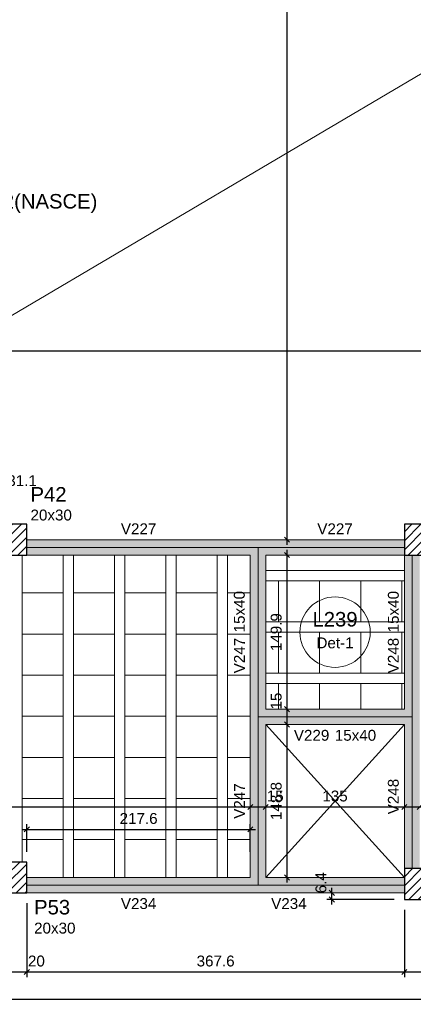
# Model space of a CAD drawing. Header units: millimetres. Extents: x 0 to 119, y 0 to 84.
# Tile 8 of 42: x 30 to 38, y 30 to 49. Entities that reach past the tile are written whole.
import ezdxf

# ---------------------------------------------------------------- set-up
doc = ezdxf.new("R2010")
doc.units = ezdxf.units.MM
doc.header["$MEASUREMENT"] = 0
doc.linetypes.add('NULL', pattern=[0])
doc.layers.get('0').update_dxf_attribs({"lineweight": 18})
for name, color, linetype, lineweight in [('FO-Aberturas', 7, 'Continuous', 5), ('FO-Cotas', 5, 'Continuous', 5), ('FO-Eixos', 5, 'Continuous', 5), ('FO-Hachura pilar que passa', 19, 'Continuous', 5), ('FO-Hachura viga', 43, 'Continuous', 5), ('FO-Hachuras das lajes', 1, 'Continuous', 20), ('FO-Pilares', 4, 'Continuous', 30), ('FO-Textos das lajes', 3, 'Continuous', 20), ('FO-Textos das vigas', 7, 'Continuous', 5), ('FO-Textos dos pilares', 7, 'Continuous', 5), ('FO-Vigas', 1, 'Continuous', 20)]:
    doc.layers.add(name, color=color, linetype=linetype, lineweight=lineweight)
doc.styles.add('Arial', font='txt')
doc.dimstyles.new('UM_50.000000', dxfattribs={"dimtxt": 0.18, "dimasz": 0.1, "dimexe": 0.1, "dimexo": 0.2, "dimgap": 0, "dimtad": 1, "dimtih": 1, "dimtoh": 1, "dimdec": 1, "dimlfac": 50, "dimzin": 0, "dimdsep": 46, "dimtxsty": 'Standard', "dimcen": 0.09, "dimdle": 0.1, "dimadec": 1, "dimazin": 2, "dimtfac": 1, "dimtdec": 4, "dimtofl": 0, "dimtmove": 0, "dimatfit": 3, "dimfxl": 1, "dimtolj": 1, "dimarcsym": 0})

# ---------------------------------------------------------------- blocks, each defined once
blk = doc.blocks.new('_Oblique')
at = {"color": 0, "linetype": 'ByBlock', "lineweight": -2}
blk.add_line((-0.5, -0.5), (0.5, 0.5), dxfattribs=at)
blk = doc.blocks.new('*D26')
at = {"layer": 'Defpoints', "color": 0}
for p in [(30.021, 31.981), (30.421, 31.981), (30.421, 30.441)]:
    blk.add_point(p, dxfattribs=at)
at = {"layer": 'FO-Cotas', "color": 0, "lineweight": -2}
for p, q in [((30.021, 31.781), (30.021, 30.341)), ((30.421, 31.781), (30.421, 30.341)), ((29.921, 30.441), (30.521, 30.441))]:
    blk.add_line(p, q, dxfattribs=at)
at = {"layer": 'FO-Cotas', "color": 0, "lineweight": -2, "xscale": 0.1, "yscale": 0.1, "zscale": 0.1, "rotation": 180}
blk.add_blockref('_Oblique', (30.021, 30.441), dxfattribs=at)
at = {"layer": 'FO-Cotas', "color": 0, "lineweight": -2, "xscale": 0.1, "yscale": 0.1, "zscale": 0.1}
blk.add_blockref('_Oblique', (30.421, 30.441), dxfattribs=at)
at = {"layer": 'FO-Cotas', "color": 7, "insert": (30.607, 30.653), "char_height": 0.2118, "attachment_point": 5, "rotation": 0.0057, "style": 'Arial'}
blk.add_mtext('\\A1;20', dxfattribs=at)
blk = doc.blocks.new('*D27')
at = {"layer": 'Defpoints', "color": 0}
for p in [(30.421, 31.981), (37.774, 31.853), (37.774, 30.441)]:
    blk.add_point(p, dxfattribs=at)
at = {"layer": 'FO-Cotas', "color": 0, "lineweight": -2}
for p, q in [((30.421, 31.781), (30.421, 30.341)), ((37.774, 31.653), (37.774, 30.341)), ((30.321, 30.441), (37.874, 30.441))]:
    blk.add_line(p, q, dxfattribs=at)
at = {"layer": 'FO-Cotas', "color": 0, "lineweight": -2, "xscale": 0.1, "yscale": 0.1, "zscale": 0.1, "rotation": 180}
blk.add_blockref('_Oblique', (30.421, 30.441), dxfattribs=at)
at = {"layer": 'FO-Cotas', "color": 0, "lineweight": -2, "xscale": 0.1, "yscale": 0.1, "zscale": 0.1}
blk.add_blockref('_Oblique', (37.774, 30.441), dxfattribs=at)
at = {"layer": 'FO-Cotas', "color": 7, "insert": (34.098, 30.653), "char_height": 0.2118, "attachment_point": 5, "style": 'Arial'}
blk.add_mtext('\\A1;367.6', dxfattribs=at)
blk = doc.blocks.new('*D28')
at = {"layer": 'Defpoints', "color": 0}
for p in [(37.774, 31.853), (38.174, 31.853), (38.174, 30.441)]:
    blk.add_point(p, dxfattribs=at)
at = {"layer": 'FO-Cotas', "color": 0, "lineweight": -2}
for p, q in [((37.774, 31.653), (37.774, 30.341)), ((38.174, 31.653), (38.174, 30.341)), ((37.674, 30.441), (38.274, 30.441))]:
    blk.add_line(p, q, dxfattribs=at)
at = {"layer": 'FO-Cotas', "color": 0, "lineweight": -2, "xscale": 0.1, "yscale": 0.1, "zscale": 0.1, "rotation": 180}
blk.add_blockref('_Oblique', (37.774, 30.441), dxfattribs=at)
at = {"layer": 'FO-Cotas', "color": 0, "lineweight": -2, "xscale": 0.1, "yscale": 0.1, "zscale": 0.1}
blk.add_blockref('_Oblique', (38.174, 30.441), dxfattribs=at)
at = {"layer": 'FO-Cotas', "color": 7, "insert": (38.359, 30.653), "char_height": 0.2118, "attachment_point": 5, "rotation": 0.0057, "style": 'Arial'}
blk.add_mtext('\\A1;20', dxfattribs=at)
blk = doc.blocks.new('*D40')
at = {"layer": 'Defpoints', "color": 0}
for p in [(10.937, 32.496), (80.237, 31.853), (80.237, 29.912)]:
    blk.add_point(p, dxfattribs=at)
at = {"layer": 'FO-Cotas', "color": 0, "lineweight": -2}
for p, q in [((10.937, 32.296), (10.937, 29.812)), ((80.237, 31.653), (80.237, 29.812)), ((10.837, 29.912), (80.337, 29.912))]:
    blk.add_line(p, q, dxfattribs=at)
at = {"layer": 'FO-Cotas', "color": 0, "lineweight": -2, "xscale": 0.1, "yscale": 0.1, "zscale": 0.1, "rotation": 180}
blk.add_blockref('_Oblique', (10.937, 29.912), dxfattribs=at)
at = {"layer": 'FO-Cotas', "color": 0, "lineweight": -2, "xscale": 0.1, "yscale": 0.1, "zscale": 0.1}
blk.add_blockref('_Oblique', (80.237, 29.912), dxfattribs=at)
at = {"layer": 'FO-Cotas', "color": 7, "insert": (45.587, 30.124), "char_height": 0.2118, "attachment_point": 5, "style": 'Arial'}
blk.add_mtext('\\A1;3465', dxfattribs=at)
blk = doc.blocks.new('*D41')
at = {"layer": 'Defpoints', "color": 0}
for p in [(36.362, 31.981), (36.362, 31.981), (37.774, 31.853)]:
    blk.add_point(p, dxfattribs=at)
at = {"layer": 'FO-Cotas', "color": 0, "lineweight": -2}
for p, q in [((36.362, 31.753), (36.362, 32.081)), ((37.574, 31.853), (36.262, 31.853))]:
    blk.add_line(p, q, dxfattribs=at)
at = {"layer": 'FO-Cotas', "color": 0, "lineweight": -2, "xscale": 0.1, "yscale": 0.1, "zscale": 0.1}
for p, rotation in [((36.362, 31.981), 90), ((36.362, 31.853), 270)]:
    blk.add_blockref('_Oblique', p, dxfattribs=dict(at, rotation=rotation))
at = {"layer": 'FO-Cotas', "color": 7, "insert": (36.15, 32.178), "char_height": 0.2118, "attachment_point": 5, "rotation": 90, "style": 'Arial'}
blk.add_mtext('\\A1;6.4', dxfattribs=at)
blk = doc.blocks.new('*D81')
at = {"layer": 'Defpoints', "color": 0}
for p in [(23.68, 33.653), (34.774, 33.653), (34.774, 33.653)]:
    blk.add_point(p, dxfattribs=at)
at = {"layer": 'FO-Cotas', "color": 0, "lineweight": -2}
blk.add_line((23.58, 33.653), (34.874, 33.653), dxfattribs=at)
at = {"layer": 'FO-Cotas', "color": 0, "lineweight": -2, "xscale": 0.1, "yscale": 0.1, "zscale": 0.1, "rotation": 180}
blk.add_blockref('_Oblique', (23.68, 33.653), dxfattribs=at)
at = {"layer": 'FO-Cotas', "color": 0, "lineweight": -2, "xscale": 0.1, "yscale": 0.1, "zscale": 0.1}
blk.add_blockref('_Oblique', (34.774, 33.653), dxfattribs=at)
at = {"layer": 'FO-Cotas', "color": 7, "insert": (29.227, 33.865), "char_height": 0.2118, "attachment_point": 5, "rotation": 0.0057, "style": 'Arial'}
blk.add_mtext('\\A1;554.7', dxfattribs=at)
blk = doc.blocks.new('*D82')
at = {"layer": 'Defpoints', "color": 0}
for p in [(34.774, 33.653), (35.074, 33.653), (35.074, 33.653)]:
    blk.add_point(p, dxfattribs=at)
at = {"layer": 'FO-Cotas', "color": 0, "lineweight": -2}
blk.add_line((34.674, 33.653), (35.174, 33.653), dxfattribs=at)
at = {"layer": 'FO-Cotas', "color": 0, "lineweight": -2, "xscale": 0.1, "yscale": 0.1, "zscale": 0.1, "rotation": 180}
blk.add_blockref('_Oblique', (34.774, 33.653), dxfattribs=at)
at = {"layer": 'FO-Cotas', "color": 0, "lineweight": -2, "xscale": 0.1, "yscale": 0.1, "zscale": 0.1}
blk.add_blockref('_Oblique', (35.074, 33.653), dxfattribs=at)
at = {"layer": 'FO-Cotas', "color": 7, "insert": (35.259, 33.865), "char_height": 0.2118, "attachment_point": 5, "rotation": 0.0057, "style": 'Arial'}
blk.add_mtext('\\A1;15', dxfattribs=at)
blk = doc.blocks.new('*D83')
at = {"layer": 'Defpoints', "color": 0}
for p in [(35.074, 33.653), (37.774, 33.653), (37.774, 33.653)]:
    blk.add_point(p, dxfattribs=at)
at = {"layer": 'FO-Cotas', "color": 0, "lineweight": -2}
blk.add_line((34.974, 33.653), (37.874, 33.653), dxfattribs=at)
at = {"layer": 'FO-Cotas', "color": 0, "lineweight": -2, "xscale": 0.1, "yscale": 0.1, "zscale": 0.1, "rotation": 180}
blk.add_blockref('_Oblique', (35.074, 33.653), dxfattribs=at)
at = {"layer": 'FO-Cotas', "color": 0, "lineweight": -2, "xscale": 0.1, "yscale": 0.1, "zscale": 0.1}
blk.add_blockref('_Oblique', (37.774, 33.653), dxfattribs=at)
at = {"layer": 'FO-Cotas', "color": 7, "insert": (36.424, 33.865), "char_height": 0.2118, "attachment_point": 5, "rotation": 0.0057, "style": 'Arial'}
blk.add_mtext('\\A1;135', dxfattribs=at)
blk = doc.blocks.new('*D84')
at = {"layer": 'Defpoints', "color": 0}
for p in [(37.774, 33.653), (38.074, 33.653), (38.074, 33.653)]:
    blk.add_point(p, dxfattribs=at)
at = {"layer": 'FO-Cotas', "color": 0, "lineweight": -2}
blk.add_line((37.674, 33.653), (38.174, 33.653), dxfattribs=at)
at = {"layer": 'FO-Cotas', "color": 0, "lineweight": -2, "xscale": 0.1, "yscale": 0.1, "zscale": 0.1, "rotation": 180}
blk.add_blockref('_Oblique', (37.774, 33.653), dxfattribs=at)
at = {"layer": 'FO-Cotas', "color": 0, "lineweight": -2, "xscale": 0.1, "yscale": 0.1, "zscale": 0.1}
blk.add_blockref('_Oblique', (38.074, 33.653), dxfattribs=at)
at = {"layer": 'FO-Cotas', "color": 7, "insert": (38.259, 33.865), "char_height": 0.2118, "attachment_point": 5, "rotation": 0.0057, "style": 'Arial'}
blk.add_mtext('\\A1;15', dxfattribs=at)
blk = doc.blocks.new('*D105')
at = {"layer": 'Defpoints', "color": 0}
for p in [(29.4, 42.533), (66.197, 42.533), (66.197, 42.533)]:
    blk.add_point(p, dxfattribs=at)
at = {"layer": 'FO-Cotas', "color": 0, "lineweight": -2}
blk.add_line((29.3, 42.533), (66.297, 42.533), dxfattribs=at)
at = {"layer": 'FO-Cotas', "color": 0, "lineweight": -2, "xscale": 0.1, "yscale": 0.1, "zscale": 0.1, "rotation": 180}
blk.add_blockref('_Oblique', (29.4, 42.533), dxfattribs=at)
at = {"layer": 'FO-Cotas', "color": 0, "lineweight": -2, "xscale": 0.1, "yscale": 0.1, "zscale": 0.1}
blk.add_blockref('_Oblique', (66.197, 42.533), dxfattribs=at)
at = {"layer": 'FO-Cotas', "color": 7, "insert": (47.798, 42.745), "char_height": 0.2118, "attachment_point": 5, "rotation": 0.0057, "style": 'Arial'}
blk.add_mtext('\\A1;1839.8', dxfattribs=at)
blk = doc.blocks.new('*D191')
at = {"layer": 'Defpoints', "color": 0}
for p in [(35.49, 35.257), (35.49, 35.257), (35.49, 32.281)]:
    blk.add_point(p, dxfattribs=at)
at = {"layer": 'FO-Cotas', "color": 0, "lineweight": -2}
blk.add_line((35.49, 32.181), (35.49, 35.357), dxfattribs=at)
at = {"layer": 'FO-Cotas', "color": 0, "lineweight": -2, "xscale": 0.1, "yscale": 0.1, "zscale": 0.1}
for p, rotation in [((35.49, 35.257), 90), ((35.49, 32.281), 270)]:
    blk.add_blockref('_Oblique', p, dxfattribs=dict(at, rotation=rotation))
at = {"layer": 'FO-Cotas', "color": 7, "insert": (35.278, 33.769), "char_height": 0.2118, "attachment_point": 5, "rotation": 90, "style": 'Arial'}
blk.add_mtext('\\A1;148.8', dxfattribs=at)
blk = doc.blocks.new('*D192')
at = {"layer": 'Defpoints', "color": 0}
for p in [(35.49, 35.557), (35.49, 35.557), (35.49, 35.257)]:
    blk.add_point(p, dxfattribs=at)
at = {"layer": 'FO-Cotas', "color": 0, "lineweight": -2}
blk.add_line((35.49, 35.157), (35.49, 35.657), dxfattribs=at)
at = {"layer": 'FO-Cotas', "color": 0, "lineweight": -2, "xscale": 0.1, "yscale": 0.1, "zscale": 0.1}
for p, rotation in [((35.49, 35.557), 90), ((35.49, 35.257), 270)]:
    blk.add_blockref('_Oblique', p, dxfattribs=dict(at, rotation=rotation))
at = {"layer": 'FO-Cotas', "color": 7, "insert": (35.278, 35.714), "char_height": 0.2118, "attachment_point": 5, "rotation": 90, "style": 'Arial'}
blk.add_mtext('\\A1;15', dxfattribs=at)
blk = doc.blocks.new('*D193')
at = {"layer": 'Defpoints', "color": 0}
for p in [(35.49, 38.556), (35.49, 38.556), (35.49, 35.557)]:
    blk.add_point(p, dxfattribs=at)
at = {"layer": 'FO-Cotas', "color": 0, "lineweight": -2}
blk.add_line((35.49, 35.457), (35.49, 38.656), dxfattribs=at)
at = {"layer": 'FO-Cotas', "color": 0, "lineweight": -2, "xscale": 0.1, "yscale": 0.1, "zscale": 0.1}
for p, rotation in [((35.49, 38.556), 90), ((35.49, 35.557), 270)]:
    blk.add_blockref('_Oblique', p, dxfattribs=dict(at, rotation=rotation))
at = {"layer": 'FO-Cotas', "color": 7, "insert": (35.278, 37.056), "char_height": 0.2118, "attachment_point": 5, "rotation": 90, "style": 'Arial'}
blk.add_mtext('\\A1;149.9', dxfattribs=at)
blk = doc.blocks.new('*D194')
at = {"layer": 'Defpoints', "color": 0}
for p in [(35.49, 66.746), (35.49, 66.746), (35.49, 38.856)]:
    blk.add_point(p, dxfattribs=at)
at = {"layer": 'FO-Cotas', "color": 0, "lineweight": -2}
blk.add_line((35.49, 38.756), (35.49, 66.846), dxfattribs=at)
at = {"layer": 'FO-Cotas', "color": 0, "lineweight": -2, "xscale": 0.1, "yscale": 0.1, "zscale": 0.1}
for p, rotation in [((35.49, 66.746), 90), ((35.49, 38.856), 270)]:
    blk.add_blockref('_Oblique', p, dxfattribs=dict(at, rotation=rotation))
at = {"layer": 'FO-Cotas', "color": 7, "insert": (35.278, 52.801), "char_height": 0.2118, "attachment_point": 5, "rotation": 90, "style": 'Arial'}
blk.add_mtext('\\A1;1394.5', dxfattribs=at)
blk = doc.blocks.new('*D244')
at = {"layer": 'Defpoints', "color": 0}
for p in [(29.4, 39.791), (29.4, 39.156), (30.021, 39.156)]:
    blk.add_point(p, dxfattribs=at)
at = {"layer": 'FO-Cotas', "color": 0, "lineweight": -2}
for p, q in [((29.4, 39.356), (29.4, 39.891)), ((30.021, 39.356), (30.021, 39.891)), ((30.121, 39.791), (29.3, 39.791))]:
    blk.add_line(p, q, dxfattribs=at)
at = {"layer": 'FO-Cotas', "color": 0, "lineweight": -2, "xscale": 0.1, "yscale": 0.1, "zscale": 0.1, "rotation": 180}
blk.add_blockref('_Oblique', (29.4, 39.791), dxfattribs=at)
at = {"layer": 'FO-Cotas', "color": 0, "lineweight": -2, "xscale": 0.1, "yscale": 0.1, "zscale": 0.1}
blk.add_blockref('_Oblique', (30.021, 39.791), dxfattribs=at)
at = {"layer": 'FO-Cotas', "color": 7, "insert": (30.327, 40.003), "char_height": 0.2118, "attachment_point": 5, "rotation": 0.0057, "style": 'Arial'}
blk.add_mtext('\\A1;31.1', dxfattribs=at)
blk = doc.blocks.new('*D248')
at = {"layer": 'Defpoints', "color": 0}
for p in [(34.774, 33.216), (30.421, 32.581), (34.774, 32.581)]:
    blk.add_point(p, dxfattribs=at)
at = {"layer": 'FO-Cotas', "color": 0, "lineweight": -2}
for p, q in [((30.321, 33.216), (34.874, 33.216)), ((30.421, 32.781), (30.421, 33.316)), ((34.774, 32.781), (34.774, 33.316))]:
    blk.add_line(p, q, dxfattribs=at)
at = {"layer": 'FO-Cotas', "color": 0, "lineweight": -2, "xscale": 0.1, "yscale": 0.1, "zscale": 0.1, "rotation": 180}
blk.add_blockref('_Oblique', (30.421, 33.216), dxfattribs=at)
at = {"layer": 'FO-Cotas', "color": 0, "lineweight": -2, "xscale": 0.1, "yscale": 0.1, "zscale": 0.1}
blk.add_blockref('_Oblique', (34.774, 33.216), dxfattribs=at)
at = {"layer": 'FO-Cotas', "color": 7, "insert": (32.598, 33.428), "char_height": 0.2118, "attachment_point": 5, "rotation": 0.0057, "style": 'Arial'}
blk.add_mtext('\\A1;217.6', dxfattribs=at)

msp = doc.modelspace()

# ---------------------------------------------------------------- hatches: boundary and pattern name
at = {"layer": 'FO-Hachura pilar que passa', "linetype": 'Continuous'}
h = msp.add_hatch(dxfattribs=at)
h.set_pattern_fill('ANSI31', color=19, style=0)
h.paths.add_polyline_path([(30.0212, 38.5555), (30.2212, 38.5555), (30.4212, 38.5555), (30.4212, 38.8555), (30.4212, 39.1555), (30.2212, 39.1555), (30.0212, 39.1555), (30.0212, 38.8555)])
h = msp.add_hatch(dxfattribs=at)
h.set_pattern_fill('ANSI31', color=19, style=0)
h.paths.add_polyline_path([(37.774, 38.5555), (37.974, 38.5555), (38.174, 38.5555), (38.174, 38.8555), (38.174, 39.1555), (37.974, 39.1555), (37.774, 39.1555), (37.774, 38.8555)])
h = msp.add_hatch(dxfattribs=at)
h.set_pattern_fill('ANSI31', color=19, style=0)
h.paths.add_polyline_path([(30.0212, 31.9809), (30.2212, 31.9809), (30.4212, 31.9809), (30.4212, 32.2809), (30.4212, 32.5809), (30.2212, 32.5809), (30.0212, 32.5809), (30.0212, 32.2809)])
h = msp.add_hatch(dxfattribs=at)
h.set_pattern_fill('ANSI31', color=19, style=0)
h.paths.add_polyline_path([(37.774, 31.8533), (37.974, 31.8533), (38.174, 31.8533), (38.174, 32.1533), (38.174, 32.4533), (37.974, 32.4533), (37.774, 32.4533), (37.774, 32.1533)])
at = {"layer": 'FO-Hachura viga', "linetype": 'Continuous'}
for points in [[(34.924, 38.7057), (34.924, 38.7057), (34.924, 38.8557), (30.4212, 38.8557), (30.4212, 38.5557), (34.7742, 38.5557), (34.924, 38.7057)], [(37.774, 38.8557), (37.774, 38.8557), (34.924, 38.8557), (34.924, 38.7057), (35.074, 38.5557), (37.774, 38.5557), (37.774, 38.8557)], [(35.074, 35.5567), (35.074, 35.5567), (35.074, 38.5557), (34.924, 38.7057), (34.7742, 38.5557), (34.7742, 35.4067), (34.924, 35.4067), (35.074, 35.5567)], [(38.074, 38.5557), (38.074, 38.5557), (37.774, 38.5557), (37.774, 35.5567), (37.924, 35.4067), (38.074, 35.4067), (38.074, 38.5557)], [(37.924, 35.4067), (37.924, 35.4067), (37.774, 35.5567), (35.074, 35.5567), (34.924, 35.4067), (35.074, 35.2567), (37.774, 35.2567), (37.924, 35.4067)], [(35.074, 32.2809), (35.074, 32.2809), (35.074, 35.2567), (34.924, 35.4067), (34.7742, 35.4067), (34.7742, 32.2809), (34.924, 32.1309), (35.074, 32.2809)], [(38.0742, 35.4067), (38.0742, 35.4067), (37.924, 35.4067), (37.774, 35.2567), (37.774, 32.4533), (38.0742, 32.4533), (38.0742, 35.4067)], [(34.924, 32.1309), (34.924, 32.1309), (34.7742, 32.2809), (30.4212, 32.2809), (30.4212, 31.9809), (34.924, 31.9809), (34.924, 32.1309)], [(37.774, 32.2809), (37.774, 32.2809), (35.074, 32.2809), (34.924, 32.1309), (34.924, 31.9809), (37.774, 31.9809), (37.774, 32.2809)]]:
    msp.add_hatch(color=43, dxfattribs=at).paths.add_polyline_path(points)

# ---------------------------------------------------------------- linework, layer by layer
at = {"layer": 'FO-Aberturas'}
for p, q in [((29.4, 42.7945), (66.14, 64.4595)), ((37.774, 35.2565), (35.074, 32.2805)), ((35.074, 35.2565), (37.774, 32.2805))]:
    msp.add_line(p, q, dxfattribs=at)
at = {"layer": 'FO-Eixos'}
for p, q in [((30.4212, 38.7055), (34.924, 38.7055)), ((34.924, 35.4067), (34.924, 38.7055)), ((34.924, 38.7055), (37.774, 38.7055)), ((37.924, 35.4067), (37.924, 38.5555)), ((34.924, 35.4067), (37.924, 35.4067)), ((34.924, 32.1309), (34.924, 35.4067)), ((37.924, 32.4533), (37.924, 35.4067)), ((30.4212, 32.1309), (34.924, 32.1309)), ((34.924, 32.1309), (37.774, 32.1309))]:
    msp.add_line(p, q, dxfattribs=at)
for points in [[(30.327, 38.5555), (30.327, 37.8185), (31.127, 37.8185), (31.127, 38.5555)], [(31.327, 38.5555), (31.327, 37.8185), (32.127, 37.8185), (32.127, 38.5555)], [(32.327, 38.5555), (32.327, 37.8185), (33.127, 37.8185), (33.127, 38.5555)], [(33.327, 38.5555), (33.327, 37.8185), (34.127, 37.8185), (34.127, 38.5555)], [(34.327, 38.5555), (34.327, 37.8185), (34.774, 37.8185)], [(34.774, 37.8185), (34.327, 37.8185), (34.327, 37.0185), (34.774, 37.0185)], [(34.774, 37.0185), (34.327, 37.0185), (34.327, 36.2185), (34.774, 36.2185)], [(34.774, 36.2185), (34.327, 36.2185), (34.327, 35.4185), (34.774, 35.4185)], [(36.124, 35.5565), (36.124, 36.0565), (35.324, 36.0565), (35.324, 35.5565)], [(36.924, 35.5565), (36.924, 36.0565), (36.124, 36.0565), (36.124, 35.5565)], [(37.724, 35.5565), (37.724, 36.0565), (36.924, 36.0565), (36.924, 35.5565)], [(34.774, 35.4185), (34.327, 35.4185), (34.327, 34.6185), (34.774, 34.6185)], [(34.774, 34.6185), (34.327, 34.6185), (34.327, 33.8185), (34.774, 33.8185)], [(34.774, 33.8185), (34.327, 33.8185), (34.327, 33.0185), (34.774, 33.0185)], [(31.127, 32.2805), (31.127, 33.0185), (30.327, 33.0185), (30.327, 32.5805)], [(32.127, 32.2805), (32.127, 33.0185), (31.327, 33.0185), (31.327, 32.2805)], [(33.127, 32.2805), (33.127, 33.0185), (32.327, 33.0185), (32.327, 32.2805)], [(34.127, 32.2805), (34.127, 33.0185), (33.327, 33.0185), (33.327, 32.2805)], [(34.774, 33.0185), (34.327, 33.0185), (34.327, 32.2805)]]:
    msp.add_lwpolyline(points, dxfattribs=at)
for points in [[(35.324, 37.2565), (36.124, 37.2565), (36.124, 38.0565), (35.324, 38.0565), (35.324, 37.2565)], [(36.124, 37.2565), (36.924, 37.2565), (36.924, 38.0565), (36.124, 38.0565), (36.124, 37.2565)], [(36.924, 37.2565), (37.724, 37.2565), (37.724, 38.0565), (36.924, 38.0565), (36.924, 37.2565)], [(31.127, 37.0185), (31.127, 37.8185), (30.327, 37.8185), (30.327, 37.0185), (31.127, 37.0185)], [(32.127, 37.0185), (32.127, 37.8185), (31.327, 37.8185), (31.327, 37.0185), (32.127, 37.0185)], [(33.127, 37.0185), (33.127, 37.8185), (32.327, 37.8185), (32.327, 37.0185), (33.127, 37.0185)], [(34.127, 37.0185), (34.127, 37.8185), (33.327, 37.8185), (33.327, 37.0185), (34.127, 37.0185)], [(31.127, 36.2185), (31.127, 37.0185), (30.327, 37.0185), (30.327, 36.2185), (31.127, 36.2185)], [(32.127, 36.2185), (32.127, 37.0185), (31.327, 37.0185), (31.327, 36.2185), (32.127, 36.2185)], [(33.127, 36.2185), (33.127, 37.0185), (32.327, 37.0185), (32.327, 36.2185), (33.127, 36.2185)], [(34.127, 36.2185), (34.127, 37.0185), (33.327, 37.0185), (33.327, 36.2185), (34.127, 36.2185)], [(35.324, 36.2565), (36.124, 36.2565), (36.124, 37.0565), (35.324, 37.0565), (35.324, 36.2565)], [(36.124, 36.2565), (36.924, 36.2565), (36.924, 37.0565), (36.124, 37.0565), (36.124, 36.2565)], [(36.924, 36.2565), (37.724, 36.2565), (37.724, 37.0565), (36.924, 37.0565), (36.924, 36.2565)], [(31.127, 35.4185), (31.127, 36.2185), (30.327, 36.2185), (30.327, 35.4185), (31.127, 35.4185)], [(32.127, 35.4185), (32.127, 36.2185), (31.327, 36.2185), (31.327, 35.4185), (32.127, 35.4185)], [(33.127, 35.4185), (33.127, 36.2185), (32.327, 36.2185), (32.327, 35.4185), (33.127, 35.4185)], [(34.127, 35.4185), (34.127, 36.2185), (33.327, 36.2185), (33.327, 35.4185), (34.127, 35.4185)], [(31.127, 34.6185), (31.127, 35.4185), (30.327, 35.4185), (30.327, 34.6185), (31.127, 34.6185)], [(32.127, 34.6185), (32.127, 35.4185), (31.327, 35.4185), (31.327, 34.6185), (32.127, 34.6185)], [(33.127, 34.6185), (33.127, 35.4185), (32.327, 35.4185), (32.327, 34.6185), (33.127, 34.6185)], [(34.127, 34.6185), (34.127, 35.4185), (33.327, 35.4185), (33.327, 34.6185), (34.127, 34.6185)], [(31.127, 33.8185), (31.127, 34.6185), (30.327, 34.6185), (30.327, 33.8185), (31.127, 33.8185)], [(32.127, 33.8185), (32.127, 34.6185), (31.327, 34.6185), (31.327, 33.8185), (32.127, 33.8185)], [(33.127, 33.8185), (33.127, 34.6185), (32.327, 34.6185), (32.327, 33.8185), (33.127, 33.8185)], [(34.127, 33.8185), (34.127, 34.6185), (33.327, 34.6185), (33.327, 33.8185), (34.127, 33.8185)], [(31.127, 33.0185), (31.127, 33.8185), (30.327, 33.8185), (30.327, 33.0185), (31.127, 33.0185)], [(32.127, 33.0185), (32.127, 33.8185), (31.327, 33.8185), (31.327, 33.0185), (32.127, 33.0185)], [(33.127, 33.0185), (33.127, 33.8185), (32.327, 33.8185), (32.327, 33.0185), (33.127, 33.0185)], [(34.127, 33.0185), (34.127, 33.8185), (33.327, 33.8185), (33.327, 33.0185), (34.127, 33.0185)]]:
    msp.add_lwpolyline(points, close=True, dxfattribs=at)
at = {"layer": 'FO-Hachuras das lajes'}
for p, q in [((30.327, 38.4725), (30.327, 38.5555)), ((31.127, 38.4725), (31.127, 38.5555)), ((31.327, 38.4725), (31.327, 38.5555)), ((32.127, 38.4725), (32.127, 38.5555)), ((32.327, 38.4725), (32.327, 38.5555)), ((33.127, 38.4725), (33.127, 38.5555)), ((33.327, 38.4725), (33.327, 38.5555)), ((34.127, 38.4725), (34.127, 38.5555)), ((34.327, 38.4725), (34.327, 38.5555)), ((30.327, 32.8805), (30.327, 38.4725)), ((31.127, 32.8805), (31.127, 38.4725)), ((31.327, 32.8805), (31.327, 38.4725)), ((32.127, 32.8805), (32.127, 38.4725)), ((32.327, 32.8805), (32.327, 38.4725)), ((33.127, 32.8805), (33.127, 38.4725)), ((33.327, 32.8805), (33.327, 38.4725)), ((34.127, 32.8805), (34.127, 38.4725)), ((34.327, 32.8805), (34.327, 38.4725)), ((35.074, 38.2565), (37.774, 38.2565)), ((35.074, 38.0565), (37.774, 38.0565)), ((35.074, 37.2565), (37.774, 37.2565)), ((35.074, 37.0565), (37.774, 37.0565)), ((35.074, 36.2565), (37.774, 36.2565)), ((35.074, 36.0565), (37.774, 36.0565)), ((30.327, 32.5805), (30.327, 32.8805)), ((31.127, 32.5805), (31.127, 32.8805)), ((31.327, 32.5805), (31.327, 32.8805)), ((32.127, 32.5805), (32.127, 32.8805)), ((32.327, 32.5805), (32.327, 32.8805)), ((33.127, 32.5805), (33.127, 32.8805)), ((33.327, 32.5805), (33.327, 32.8805)), ((34.127, 32.5805), (34.127, 32.8805)), ((34.327, 32.5805), (34.327, 32.8805)), ((31.127, 32.2805), (31.127, 32.5805)), ((31.327, 32.2805), (31.327, 32.5805)), ((32.127, 32.2805), (32.127, 32.5805)), ((32.327, 32.2805), (32.327, 32.5805)), ((33.127, 32.2805), (33.127, 32.5805)), ((33.327, 32.2805), (33.327, 32.5805)), ((34.127, 32.2805), (34.127, 32.5805)), ((34.327, 32.2805), (34.327, 32.5805))]:
    msp.add_line(p, q, dxfattribs=at)
at = {"layer": 'FO-Pilares'}
for points in [[(30.0212, 38.5555), (30.2212, 38.5555), (30.4212, 38.5555), (30.4212, 38.8555), (30.4212, 39.1555), (30.2212, 39.1555), (30.0212, 39.1555), (30.0212, 38.8555), (30.0212, 38.5555)], [(37.774, 38.5555), (37.974, 38.5555), (38.174, 38.5555), (38.174, 38.8555), (38.174, 39.1555), (37.974, 39.1555), (37.774, 39.1555), (37.774, 38.8555), (37.774, 38.5555)], [(30.0212, 31.9809), (30.2212, 31.9809), (30.4212, 31.9809), (30.4212, 32.2809), (30.4212, 32.5809), (30.2212, 32.5809), (30.0212, 32.5809), (30.0212, 32.2809), (30.0212, 31.9809)], [(37.774, 31.8533), (37.974, 31.8533), (38.174, 31.8533), (38.174, 32.1533), (38.174, 32.4533), (37.974, 32.4533), (37.774, 32.4533), (37.774, 32.1533), (37.774, 31.8533)]]:
    msp.add_lwpolyline(points, close=True, dxfattribs=at)
at = {"layer": 'FO-Textos das lajes'}
msp.add_line((35.7386, 37.0561), (37.1094, 37.0561), dxfattribs=at)
msp.add_circle((36.424, 37.0561), 0.6854, dxfattribs=at)
at = {"layer": 'FO-Vigas'}
for p, q in [((30.4212, 38.8555), (34.924, 38.8555)), ((34.924, 38.8555), (37.774, 38.8555)), ((30.4212, 38.5555), (34.774, 38.5555)), ((34.774, 35.4067), (34.774, 38.5555)), ((35.074, 35.5567), (35.074, 38.5555)), ((35.074, 38.5555), (37.774, 38.5555)), ((37.774, 35.5567), (37.774, 38.5555)), ((35.074, 35.5567), (37.774, 35.5567)), ((34.774, 32.2809), (34.774, 35.4067)), ((35.074, 35.2567), (37.774, 35.2567)), ((35.074, 32.2809), (35.074, 35.2567)), ((37.774, 32.4533), (37.774, 35.2567)), ((30.4212, 32.2809), (34.774, 32.2809)), ((35.074, 32.2809), (37.774, 32.2809)), ((30.4212, 31.9809), (34.924, 31.9809)), ((34.924, 31.9809), (37.774, 31.9809))]:
    msp.add_line(p, q, dxfattribs=at)

# ---------------------------------------------------------------- texts
at = {"layer": 'FO-Textos das lajes', "linetype": 'NULL', "attachment_point": 8, "line_spacing_factor": 0.798, "style": 'Arial'}
for s, insert, char_height, width in [('L239', (36.424, 37.1617), 0.2824, 1.735195), ('Det-1', (36.424, 36.7384), 0.2118, 1.418281)]:
    msp.add_mtext(s, dxfattribs=dict(at, insert=insert, char_height=char_height, width=width))
at = {"layer": 'FO-Textos das vigas', "linetype": 'NULL', "char_height": 0.2118, "line_spacing_factor": 0.798, "style": 'Arial'}
for s, insert, width, attachment_point in [('V227', (32.598, 38.9614), 1.354561, 8), ('V227', (36.424, 38.9614), 1.354561, 8), ('V229', (36.313, 34.9394), 1.354561, 9), ('15x40', (36.419, 34.9394), 1.580273, 7), ('V234', (32.598, 31.6634), 1.354561, 8), ('V234', (35.18, 31.6634), 1.354561, 7)]:
    msp.add_mtext(s, dxfattribs=dict(at, insert=insert, width=width, attachment_point=attachment_point))
at = {"layer": 'FO-Textos das vigas', "linetype": 'NULL', "char_height": 0.2118, "rotation": 90.00021, "line_spacing_factor": 0.798, "style": 'Arial'}
for s, insert, width, attachment_point in [('15x40', (34.6681, 37.0515), 1.580273, 7), ('15x40', (37.6681, 37.0515), 1.580273, 7), ('V247', (34.6681, 36.9455), 1.354561, 9), ('V248', (37.6681, 36.9455), 1.354561, 9), ('V248', (37.6681, 33.8555), 1.354561, 8), ('V247', (34.6681, 33.7685), 1.354561, 8)]:
    msp.add_mtext(s, dxfattribs=dict(at, insert=insert, width=width, attachment_point=attachment_point))
at = {"layer": 'FO-Textos dos pilares', "linetype": 'NULL', "attachment_point": 7, "line_spacing_factor": 0.798, "style": 'Arial'}
for s, insert, char_height, width in [('P62(NASCE)', (29.471, 45.2165), 0.2824, 4.594688), ('P42', (30.492, 39.5967), 0.2824, 1.387852), ('20x30', (30.492, 39.2264), 0.2118, 1.580273), ('P53', (30.562, 31.5567), 0.2824, 1.387852), ('20x30', (30.562, 31.1864), 0.2118, 1.580273)]:
    msp.add_mtext(s, dxfattribs=dict(at, insert=insert, char_height=char_height, width=width))

# ---------------------------------------------------------------- dimensions: what is measured, and where the dimension line sits
at = {"layer": 'FO-Cotas'}
for base, p1, p2, override, picture, middle in [((35.49, 66.7457), (35.49, 38.8555), (35.49, 66.7457), {"dimtxt": 0.2118, "dimasz": 0.1, "dimexe": 0.1, "dimexo": 0.2, "dimtad": 1, "dimtih": 0, "dimtoh": 0, "dimdec": 1, "dimlfac": 50, "dimzin": 8, "dimtxsty": 'Arial', "dimblk": 'Oblique', "dimblk1": 'Oblique', "dimblk2": 'Oblique', "dimsah": 1, "dimdle": 0.1, "dimse1": 1, "dimse2": 1, "dimclrt": 7, "dimadec": 1, "dimazin": 3, "dimtmove": 2, "dimldrblk": 'Oblique'}, '*D194', (35.2782, 52.8006)), ((35.49, 38.5555), (35.49, 35.5567), (35.49, 38.5555), {"dimtxt": 0.2118, "dimasz": 0.1, "dimexe": 0.1, "dimexo": 0.2, "dimtad": 1, "dimtih": 0, "dimtoh": 0, "dimdec": 1, "dimlfac": 50, "dimzin": 8, "dimtxsty": 'Arial', "dimblk": 'Oblique', "dimblk1": 'Oblique', "dimblk2": 'Oblique', "dimsah": 1, "dimdle": 0.1, "dimse1": 1, "dimse2": 1, "dimclrt": 7, "dimadec": 1, "dimazin": 3, "dimtmove": 2, "dimldrblk": 'Oblique'}, '*D193', (35.2782, 37.0561)), ((35.49, 35.5567), (35.49, 35.2567), (35.49, 35.5567), {"dimtxt": 0.2118, "dimasz": 0.1, "dimexe": 0.1, "dimexo": 0.2, "dimtad": 1, "dimtih": 0, "dimtoh": 0, "dimdec": 1, "dimlfac": 50, "dimzin": 8, "dimtxsty": 'Arial', "dimblk": 'Oblique', "dimblk1": 'Oblique', "dimblk2": 'Oblique', "dimsah": 1, "dimdle": 0.1, "dimse1": 1, "dimse2": 1, "dimclrt": 7, "dimadec": 1, "dimazin": 3, "dimtmove": 2, "dimldrblk": 'Oblique'}, '*D192', (35.2782, 35.714)), ((35.49, 35.2567), (35.49, 32.2809), (35.49, 35.2567), {"dimtxt": 0.2118, "dimasz": 0.1, "dimexe": 0.1, "dimexo": 0.2, "dimtad": 1, "dimtih": 0, "dimtoh": 0, "dimdec": 1, "dimlfac": 50, "dimzin": 8, "dimtxsty": 'Arial', "dimblk": 'Oblique', "dimblk1": 'Oblique', "dimblk2": 'Oblique', "dimsah": 1, "dimdle": 0.1, "dimse1": 1, "dimse2": 1, "dimclrt": 7, "dimadec": 1, "dimazin": 3, "dimtmove": 2, "dimldrblk": 'Oblique'}, '*D191', (35.2782, 33.7688)), ((36.362, 31.9809), (37.774, 31.8533), (36.362, 31.9809), {"dimtxt": 0.2118, "dimasz": 0.1, "dimexe": 0.1, "dimexo": 0.2, "dimtad": 1, "dimtih": 0, "dimtoh": 0, "dimdec": 1, "dimlfac": 50, "dimzin": 8, "dimtxsty": 'Arial', "dimblk": 'Oblique', "dimblk1": 'Oblique', "dimblk2": 'Oblique', "dimsah": 1, "dimdle": 0.1, "dimse1": 0, "dimse2": 1, "dimclrt": 7, "dimadec": 1, "dimazin": 3, "dimtmove": 2, "dimldrblk": 'Oblique'}, '*D41', (36.1502, 32.1785))]:
    dim = msp.add_linear_dim(base=base, p1=p1, p2=p2, angle=90, dimstyle='UM_50.000000', override=override, dxfattribs=at)
    dim.commit()
    dim.dimension.update_dxf_attribs({"geometry": picture, "text_midpoint": middle, "dimtype": 160, "text_rotation": 90})
for base, p1, p2, override, picture, middle in [((66.1966, 42.5333), (29.4, 42.5333), (66.1966, 42.5333), {"dimtxt": 0.2118, "dimasz": 0.1, "dimexe": 0.1, "dimexo": 0.2, "dimtad": 1, "dimtih": 0, "dimtoh": 0, "dimdec": 1, "dimlfac": 50, "dimzin": 8, "dimtxsty": 'Arial', "dimblk": 'Oblique', "dimblk1": 'Oblique', "dimblk2": 'Oblique', "dimsah": 1, "dimdle": 0.1, "dimse1": 1, "dimse2": 1, "dimclrt": 7, "dimadec": 1, "dimazin": 3, "dimtmove": 2, "dimldrblk": 'Oblique'}, '*D105', (47.7983, 42.7451)), ((29.4, 39.7909), (30.0212, 39.1555), (29.4, 39.1555), {"dimtxt": 0.2118, "dimasz": 0.1, "dimexe": 0.1, "dimexo": 0.2, "dimtad": 1, "dimtih": 0, "dimtoh": 0, "dimdec": 1, "dimlfac": 50, "dimzin": 8, "dimtxsty": 'Arial', "dimblk": 'Oblique', "dimblk1": 'Oblique', "dimblk2": 'Oblique', "dimsah": 1, "dimdle": 0.1, "dimse1": 0, "dimse2": 0, "dimclrt": 7, "dimadec": 1, "dimazin": 3, "dimtmove": 2, "dimldrblk": 'Oblique'}, '*D244', (30.3274, 40.0027)), ((34.774, 33.6533), (23.68, 33.6533), (34.774, 33.6533), {"dimtxt": 0.2118, "dimasz": 0.1, "dimexe": 0.1, "dimexo": 0.2, "dimtad": 1, "dimtih": 0, "dimtoh": 0, "dimdec": 1, "dimlfac": 50, "dimzin": 8, "dimtxsty": 'Arial', "dimblk": 'Oblique', "dimblk1": 'Oblique', "dimblk2": 'Oblique', "dimsah": 1, "dimdle": 0.1, "dimse1": 1, "dimse2": 1, "dimclrt": 7, "dimadec": 1, "dimazin": 3, "dimtmove": 2, "dimldrblk": 'Oblique'}, '*D81', (29.227, 33.8651)), ((35.074, 33.6533), (34.774, 33.6533), (35.074, 33.6533), {"dimtxt": 0.2118, "dimasz": 0.1, "dimexe": 0.1, "dimexo": 0.2, "dimtad": 1, "dimtih": 0, "dimtoh": 0, "dimdec": 1, "dimlfac": 50, "dimzin": 8, "dimtxsty": 'Arial', "dimblk": 'Oblique', "dimblk1": 'Oblique', "dimblk2": 'Oblique', "dimsah": 1, "dimdle": 0.1, "dimse1": 1, "dimse2": 1, "dimclrt": 7, "dimadec": 1, "dimazin": 3, "dimtmove": 2, "dimldrblk": 'Oblique'}, '*D82', (35.2593, 33.8651)), ((37.774, 33.6533), (35.074, 33.6533), (37.774, 33.6533), {"dimtxt": 0.2118, "dimasz": 0.1, "dimexe": 0.1, "dimexo": 0.2, "dimtad": 1, "dimtih": 0, "dimtoh": 0, "dimdec": 1, "dimlfac": 50, "dimzin": 8, "dimtxsty": 'Arial', "dimblk": 'Oblique', "dimblk1": 'Oblique', "dimblk2": 'Oblique', "dimsah": 1, "dimdle": 0.1, "dimse1": 1, "dimse2": 1, "dimclrt": 7, "dimadec": 1, "dimazin": 3, "dimtmove": 2, "dimldrblk": 'Oblique'}, '*D83', (36.424, 33.8651)), ((38.074, 33.6533), (37.774, 33.6533), (38.074, 33.6533), {"dimtxt": 0.2118, "dimasz": 0.1, "dimexe": 0.1, "dimexo": 0.2, "dimtad": 1, "dimtih": 0, "dimtoh": 0, "dimdec": 1, "dimlfac": 50, "dimzin": 8, "dimtxsty": 'Arial', "dimblk": 'Oblique', "dimblk1": 'Oblique', "dimblk2": 'Oblique', "dimsah": 1, "dimdle": 0.1, "dimse1": 1, "dimse2": 1, "dimclrt": 7, "dimadec": 1, "dimazin": 3, "dimtmove": 2, "dimldrblk": 'Oblique'}, '*D84', (38.2593, 33.8651)), ((34.774, 33.2163), (30.4212, 32.5809), (34.774, 32.5809), {"dimtxt": 0.2118, "dimasz": 0.1, "dimexe": 0.1, "dimexo": 0.2, "dimtad": 1, "dimtih": 0, "dimtoh": 0, "dimdec": 1, "dimlfac": 50, "dimzin": 8, "dimtxsty": 'Arial', "dimblk": 'Oblique', "dimblk1": 'Oblique', "dimblk2": 'Oblique', "dimsah": 1, "dimdle": 0.1, "dimse1": 0, "dimse2": 0, "dimclrt": 7, "dimadec": 1, "dimazin": 3, "dimtmove": 2, "dimldrblk": 'Oblique'}, '*D248', (32.5976, 33.4281)), ((30.4212, 30.4413), (30.0212, 31.9809), (30.4212, 31.9809), {"dimtxt": 0.2118, "dimasz": 0.1, "dimexe": 0.1, "dimexo": 0.2, "dimtad": 1, "dimtih": 0, "dimtoh": 0, "dimdec": 1, "dimlfac": 50, "dimzin": 8, "dimtxsty": 'Arial', "dimblk": 'Oblique', "dimblk1": 'Oblique', "dimblk2": 'Oblique', "dimsah": 1, "dimdle": 0.1, "dimse1": 0, "dimse2": 0, "dimclrt": 7, "dimadec": 1, "dimazin": 3, "dimtmove": 2, "dimldrblk": 'Oblique'}, '*D26', (30.6065, 30.6531)), ((38.174, 30.4413), (37.774, 31.8533), (38.174, 31.8533), {"dimtxt": 0.2118, "dimasz": 0.1, "dimexe": 0.1, "dimexo": 0.2, "dimtad": 1, "dimtih": 0, "dimtoh": 0, "dimdec": 1, "dimlfac": 50, "dimzin": 8, "dimtxsty": 'Arial', "dimblk": 'Oblique', "dimblk1": 'Oblique', "dimblk2": 'Oblique', "dimsah": 1, "dimdle": 0.1, "dimse1": 0, "dimse2": 0, "dimclrt": 7, "dimadec": 1, "dimazin": 3, "dimtmove": 2, "dimldrblk": 'Oblique'}, '*D28', (38.3593, 30.6531))]:
    dim = msp.add_linear_dim(base=base, p1=p1, p2=p2, dimstyle='UM_50.000000', override=override, dxfattribs=at)
    dim.commit()
    dim.dimension.update_dxf_attribs({"geometry": picture, "text_midpoint": middle, "dimtype": 160, "text_rotation": 0.00573})
for base, p1, p2, picture, middle in [((80.2372, 29.9118), (10.9366, 32.4955), (80.2372, 31.8533), '*D40', (45.5869, 30.1236)), ((37.774, 30.4413), (30.4212, 31.9809), (37.774, 31.8533), '*D27', (34.0976, 30.6531))]:
    dim = msp.add_linear_dim(base=base, p1=p1, p2=p2, dimstyle='UM_50.000000', override={"dimtxt": 0.2118, "dimasz": 0.1, "dimexe": 0.1, "dimexo": 0.2, "dimtad": 1, "dimtih": 0, "dimtoh": 0, "dimdec": 1, "dimlfac": 50, "dimzin": 8, "dimtxsty": 'Arial', "dimblk": 'Oblique', "dimblk1": 'Oblique', "dimblk2": 'Oblique', "dimsah": 1, "dimdle": 0.1, "dimse1": 0, "dimse2": 0, "dimclrt": 7, "dimadec": 1, "dimazin": 3, "dimtmove": 2, "dimldrblk": 'Oblique'}, dxfattribs=at)
    dim.commit()
    dim.dimension.update_dxf_attribs({"geometry": picture, "text_midpoint": middle, "dimtype": 160})

doc.saveas('drawing.dxf')
